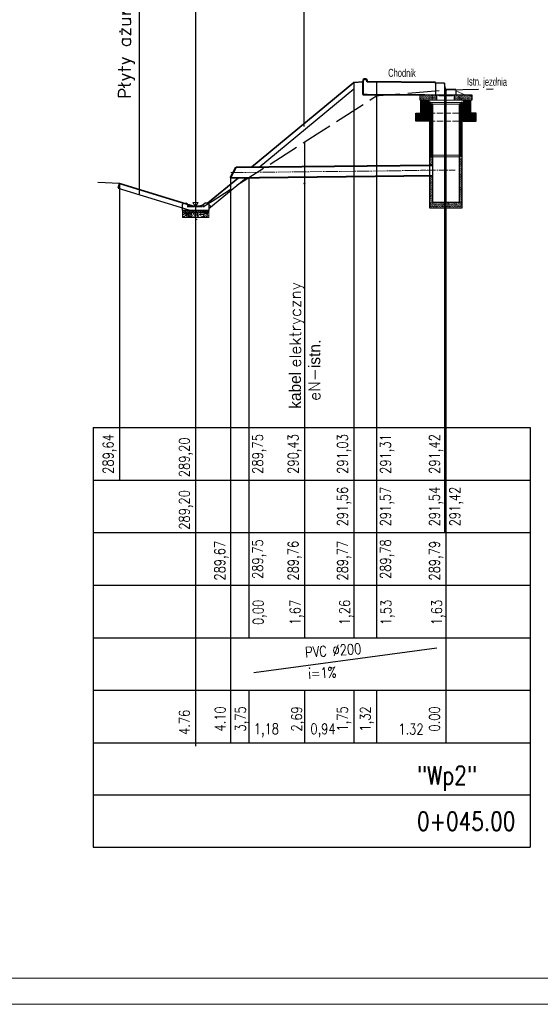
# Model space of a CAD drawing. Header units: millimetres. Extents: x 288 to 84288, y 257 to 29957.
# Tile 2 of 7: x 21830 to 31730, y 257 to 18983. Entities that reach past the tile are written whole.
import ezdxf
from ezdxf.enums import TextEntityAlignment as Align

# ---------------------------------------------------------------- set-up
doc = ezdxf.new("R2010")
doc.units = ezdxf.units.MM
for name, pattern in [('ACAD_ISO02W100', [15, 12, -3]), ('ACAD_ISO03W100', [30, 12, -18]), ('ACAD_ISO04W100', [30, 24, -3, 0, -3]), ('ACAD_ISO10W100', [18.5, 12, -3, 0.5, -3]), ('DASHEDX2', [1.5, 1, -0.5]), ('DGN Style 2', [0.2836403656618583, 0.170184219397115, -0.1134561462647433])]:
    doc.linetypes.add(name, pattern=pattern)
for name, color, linetype, lineweight in [('12_obrys', 7, 'Continuous', 0), ('3_opisy', 7, 'Continuous', 0), ('60', 7, 'Continuous', 0), ('9_warstwy', 7, 'Continuous', 0), ('_TABELKA', 7, 'Continuous', 9), ('chodnik', 7, 'Continuous', 0), ('I-kanal.deszcz.projekt.', 30, 'Continuous', 40), ('IS-kanalizacja', 32, 'Continuous', 40), ('IS-opis', 7, 'Continuous', 25), ('IS-Studzienki', 80, 'Continuous', 30), ('korytko betonowe', 7, 'Continuous', 0), ('osie', 10, 'ACAD_ISO04W100', 13), ('projektowany', 3, 'Continuous', 35), ('Teren istniejacy', 20, 'DASHEDX2', 25), ('TXT', 1, 'Continuous', 0), ('Wpust', 2, 'Continuous', 35)]:
    doc.layers.add(name, color=color, linetype=linetype, lineweight=lineweight)
for name, color, linetype in [('IS-Odnośniki', 7, 'Continuous'), ('IS-tabela', 1, 'Continuous'), ('Tabela', 1, 'Continuous'), ('TEKST', 7, 'Continuous')]:
    doc.layers.add(name, color=color, linetype=linetype)
doc.styles.add('50', font='simplex.shx', dxfattribs={"width": 0.8, "height": 180})
doc.styles.add('EWA100', font='simplex.shx', dxfattribs={"width": 0.8, "height": 250})
doc.styles.add('Style-Arial Narrow', font='ARIALN.TTF')

# ---------------------------------------------------------------- blocks, each defined once
blk = doc.blocks.new('*U5')
at = {"layer": 'korytko betonowe', "color": 7, "linetype": 'Continuous', "lineweight": 30}
for p, q in [((-0.2749666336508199, 0.04998792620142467), (-0.249966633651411, 0.07500515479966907)), ((0.2500333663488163, 0.0750051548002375), (0.2750333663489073, 0.04998792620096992))]:
    blk.add_line(p, q, dxfattribs=at)
at = {"layer": 'korytko betonowe', "color": 7, "linetype": 'Continuous', "lineweight": 30, "flags": 128}
for points in [[(0.2750333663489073, 0.04998792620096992), (0.2750333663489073, -0.07499484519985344), (-0.2749666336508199, -0.07499484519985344), (-0.2749666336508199, 0.04998792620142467)], [(-0.249966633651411, 0.07500515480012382), (-0.1999666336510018, 0.0750051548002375), (-0.1999666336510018, 0.0750051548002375)], [(0.2500333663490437, 0.0750051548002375), (0.2000333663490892, 0.0750051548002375), (0.2000333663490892, 0.0750051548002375)]]:
    blk.add_lwpolyline(points, dxfattribs=at)
at = {"layer": 'korytko betonowe', "color": 7, "linetype": 'Continuous', "lineweight": 30, "extrusion": (0, 0, -1)}
blk.add_arc((-3.336634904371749e-05, 0.3257194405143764), 0.3207142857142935, 231.419907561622, 308.5800924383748, dxfattribs=at)
blk = doc.blocks.new('*U4')
at = {"layer": 'korytko betonowe', "color": 7, "linetype": 'Continuous', "lineweight": 30}
for p, q in [((-0.2749666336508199, 0.04998792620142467), (-0.249966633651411, 0.07500515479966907)), ((0.2500333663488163, 0.0750051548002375), (0.2750333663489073, 0.04998792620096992))]:
    blk.add_line(p, q, dxfattribs=at)
at = {"layer": 'korytko betonowe', "color": 7, "linetype": 'Continuous', "lineweight": 30, "flags": 128}
for points in [[(0.2750333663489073, 0.04998792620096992), (0.2750333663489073, -0.07499484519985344), (-0.2749666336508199, -0.07499484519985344), (-0.2749666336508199, 0.04998792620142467)], [(-0.249966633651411, 0.07500515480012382), (-0.1999666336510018, 0.0750051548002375), (-0.1999666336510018, 0.0750051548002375)], [(0.2500333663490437, 0.0750051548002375), (0.2000333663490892, 0.0750051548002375), (0.2000333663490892, 0.0750051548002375)]]:
    blk.add_lwpolyline(points, dxfattribs=at)
at = {"layer": 'korytko betonowe', "color": 7, "linetype": 'Continuous', "lineweight": 30, "extrusion": (0, 0, -1)}
blk.add_arc((-3.336634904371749e-05, 0.3257194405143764), 0.3207142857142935, 231.419907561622, 308.5800924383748, dxfattribs=at)
blk = doc.blocks.new('Podstawa')
at = {"layer": 'IS-Studzienki', "linetype": 'ACAD_ISO03W100', "lineweight": 20}
h = blk.add_hatch(dxfattribs=at)
h.set_pattern_fill('ANSI31', color=256, scale=5, angle=90, style=0)
h.set_pattern_definition([(135, (7153.718840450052, 34713.49608996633), (-11.22532015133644, -11.22532015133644), [])])
h.paths.add_polyline_path([(7303.718840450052, 34963.49608996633), (7153.718840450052, 34963.49608996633), (7153.718840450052, 34713.49608996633), (7303.718840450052, 34713.49608996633)])
h.paths.add_polyline_path([(8103.718840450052, 34963.49608996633), (7953.718840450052, 34963.49608996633), (7953.718840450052, 34713.49608996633), (8103.718840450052, 34713.49608996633)])
h = blk.add_hatch(dxfattribs=at)
h.set_pattern_fill('ANSI31', color=256, scale=5, angle=90, style=0)
h.set_pattern_definition([(135, (7053.718840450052, 34563.49608996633), (-11.22532015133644, -11.22532015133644), [])])
h.paths.add_polyline_path([(8203.718840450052, 34713.49608996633), (7953.718840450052, 34713.49608996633), (7953.718840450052, 34563.49608996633), (8203.718840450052, 34563.49608996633)])
h.paths.add_polyline_path([(7303.718840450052, 34713.49608996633), (7053.718840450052, 34713.49608996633), (7053.718840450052, 34563.49608996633), (7303.718840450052, 34563.49608996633)])
for p, q in [((7228.521401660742, 34963.49608996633), (7138.718840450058, 35053.29865117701)), ((7206.070761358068, 34963.49608996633), (7138.718840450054, 35030.84801087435)), ((7250.972041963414, 34963.49608996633), (7150.97204196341, 35063.49608996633)), ((7273.422682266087, 34963.49608996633), (7173.422682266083, 35063.49608996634)), ((7295.87332256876, 34963.49608996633), (7195.873322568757, 35063.49608996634)), ((7318.323962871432, 34963.49608996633), (7218.323962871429, 35063.49608996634)), ((7340.774603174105, 34963.49608996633), (7240.774603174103, 35063.49608996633)), ((7363.225243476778, 34963.49608996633), (7263.225243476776, 35063.49608996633)), ((7383.718840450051, 34965.45313329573), (7285.675883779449, 35063.49608996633)), ((7383.71884045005, 34987.90377359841), (7308.126524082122, 35063.49608996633)), ((7408.126524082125, 34963.49608996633), (7308.126524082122, 35063.49608996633)), ((7383.718840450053, 35010.35441390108), (7330.577164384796, 35063.49608996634)), ((7430.577164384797, 34963.49608996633), (7330.577164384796, 35063.49608996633)), ((7383.718840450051, 35032.80505420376), (7353.027804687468, 35063.49608996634)), ((7451.070761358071, 34965.45313329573), (7353.027804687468, 35063.49608996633)), ((7383.718840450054, 35055.25569450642), (7375.478444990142, 35063.49608996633)), ((7451.07076135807, 34987.90377359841), (7375.478444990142, 35063.49608996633)), ((7451.070761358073, 35010.35441390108), (7397.929085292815, 35063.49608996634)), ((7451.070761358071, 35032.80505420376), (7420.379725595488, 35063.49608996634)), ((7451.070761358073, 35055.25569450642), (7442.830365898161, 35063.49608996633)), ((7906.366919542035, 34963.49608996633), (7810.693228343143, 35059.16978116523)), ((7883.916279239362, 34963.49608996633), (7810.693228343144, 35036.71914086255)), ((7928.817559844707, 34963.49608996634), (7828.817559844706, 35063.49608996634)), ((7951.26820014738, 34963.49608996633), (7851.268200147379, 35063.49608996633)), ((7969.392531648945, 34963.49608996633), (7873.718840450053, 35059.16978116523)), ((7946.941891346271, 34963.49608996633), (7873.718840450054, 35036.71914086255)), ((7991.843171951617, 34963.49608996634), (7891.843171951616, 35063.49608996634)), ((8014.29381225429, 34963.49608996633), (7914.293812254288, 35063.49608996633)), ((8036.744452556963, 34963.49608996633), (7936.744452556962, 35063.49608996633)), ((8059.195092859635, 34963.49608996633), (7959.195092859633, 35063.49608996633)), ((8081.645733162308, 34963.49608996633), (7981.645733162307, 35063.49608996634)), ((8104.096373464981, 34963.49608996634), (8004.09637346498, 35063.49608996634)), ((8118.718840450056, 34971.32426328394), (8026.547013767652, 35063.49608996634)), ((8118.718840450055, 34993.77490358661), (8048.997654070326, 35063.49608996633)), ((8118.718840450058, 35016.22554388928), (8071.448294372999, 35063.49608996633)), ((8118.718840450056, 35038.67618419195), (8093.898934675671, 35063.49608996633)), ((8118.718840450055, 35061.12682449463), (8116.349574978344, 35063.49608996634)), ((7183.620121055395, 34963.49608996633), (7138.718840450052, 35008.39737057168)), ((7161.169480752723, 34963.49608996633), (7138.718840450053, 34985.94673026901)), ((7861.465638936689, 34963.49608996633), (7810.693228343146, 35014.26850055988)), ((7839.014998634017, 34963.49608996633), (7810.693228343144, 34991.81786025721)), ((7816.564358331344, 34963.49608996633), (7810.693228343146, 34969.36721995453)), ((7924.491251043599, 34963.49608996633), (7873.718840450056, 35014.26850055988)), ((7902.040610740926, 34963.49608996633), (7873.718840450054, 34991.81786025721)), ((7879.589970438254, 34963.49608996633), (7873.718840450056, 34969.36721995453))]:
    blk.add_line(p, q, dxfattribs=at)
at = {"layer": 'IS-Studzienki', "linetype": 'ACAD_ISO02W100', "lineweight": 20, "ltscale": 10}
for p, q in [((7448.718840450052, 35063.49608996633), (7788.718840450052, 35063.49608996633)), ((7303.718840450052, 34713.49608996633), (7953.718840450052, 34713.49608996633)), ((7303.718840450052, 34563.49608996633), (7953.718840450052, 34563.49608996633))]:
    blk.add_line(p, q, dxfattribs=at)
at = {"layer": 'IS-Studzienki', "linetype": 'Continuous', "lineweight": 20}
blk.add_line((7383.718840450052, 34963.49608996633), (7873.718840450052, 34963.49608996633), dxfattribs=at)
at = {"layer": 'IS-Studzienki', "linetype": 'Continuous'}
for points in [[(7138.718840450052, 35063.49608996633), (7448.718840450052, 35063.49608996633), (7448.718840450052, 34963.49608996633), (7138.718840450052, 34963.49608996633)], [(7788.718840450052, 35063.49608996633), (8118.718840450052, 35063.49608996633), (8118.718840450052, 34963.49608996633), (7788.718840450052, 34963.49608996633)], [(7303.718840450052, 34713.49608996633), (7153.718840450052, 34713.49608996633), (7153.718840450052, 34963.49608996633), (7303.718840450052, 34963.49608996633)], [(8103.718840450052, 34963.49608996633), (7953.718840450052, 34963.49608996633), (7953.718840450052, 34713.49608996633), (8103.718840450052, 34713.49608996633)], [(7303.718840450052, 34563.49608996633), (7053.718840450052, 34563.49608996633), (7053.718840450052, 34713.49608996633), (7303.718840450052, 34713.49608996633)], [(8203.718840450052, 34713.49608996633), (7953.718840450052, 34713.49608996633), (7953.718840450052, 34563.49608996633), (8203.718840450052, 34563.49608996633)]]:
    blk.add_lwpolyline(points, close=True, dxfattribs=at)

msp = doc.modelspace()

# ---------------------------------------------------------------- hatches: boundary and pattern name
at = {"layer": '9_warstwy', "linetype": 'Continuous', "lineweight": 0}
h = msp.add_hatch(dxfattribs=at)
h.set_pattern_fill('DOTS', scale=909.0899999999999, style=0, pattern_type=2)
h.set_pattern_definition([(0, (3877.135245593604, 15962.41994922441), (3.6079509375, 7.215901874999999), [0, -7.216356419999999])])
h.paths.add_polyline_path([(25290.64159131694, 15355.49302985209), (24925.91101303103, 15355.49302985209), (24925.91101303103, 15310.03852985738), (24944.14419803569, 15310.03852985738), (25095.35271294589, 15310.03852985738), (25285.40399398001, 15310.03852985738)])
h = msp.add_hatch(dxfattribs=at)
h.set_pattern_fill('AR-CONC', scale=909.0899999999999, style=0, pattern_type=2)
h.set_pattern_definition([(49.99999999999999, (3980.233324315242, 15880.56366744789), (82.81113036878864, -7.245031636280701), [8.659082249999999, -95.24990474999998]), (355, (3980.233324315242, 15880.56366744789), (-16.01945033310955, 86.84384173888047), [6.9272658, -76.19992380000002]), (100.4509999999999, (3987.134226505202, 15879.96003168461), (66.79197941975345, 79.59841486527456), [7.359083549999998, -80.94991904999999]), (46.18420000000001, (3980.233324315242, 15903.65455344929), (123.2176226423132, -19.11012995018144), [12.98907792, -142.87531167]), (96.63559999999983, (3990.501495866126, 15902.06273685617), (107.9104037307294, 112.4664482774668), [11.03907986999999, -121.4253331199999]), (351.1840000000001, (3980.233324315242, 15903.65455344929), (107.9111462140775, 112.4662993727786), [10.3908987, -114.2998857]), (21, (3991.778767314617, 15897.88183195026), (68.91578555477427, -46.4842801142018), [8.659082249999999, -95.24990474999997]), (326.0000000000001, (3991.778767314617, 15897.88183195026), (28.09180297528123, 83.7217190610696), [6.927265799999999, -76.19992380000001]), (71.4514, (3997.521488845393, 15894.0081994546), (97.00739879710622, 37.23762536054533), [7.359083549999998, -80.94991904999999]), (37.50000000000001, (3976.751509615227, 15881.00366700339), (1.403909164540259, 38.43407014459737), [0, -75.272652, 0, -77.3544681, 0, -76.49083259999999]), (7.499999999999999, (3976.751509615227, 15881.00366700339), (30.37254349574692, 45.53657938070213), [0, -44.0999559, 0, -73.545381, 0, -29.1545163]), (327.5, (3958.56970961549, 15881.00366700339), (61.63202708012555, -2.603971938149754), [0, -28.8636075, 0, -90.05445540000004, 0, -119.4998805]), (317.5, (3940.387909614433, 15881.00366700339), (67.33137875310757, 11.55748436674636), [0, -37.5181443, 0, -59.80903110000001, 0, -84.8544606])])
h.paths.add_polyline_path([(25015.85185615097, 15262.93230197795), (24944.14419803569, 15310.03852985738), (24925.91101303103, 15310.03852985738), (24925.91101303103, 15219.12952985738), (25425.91051303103, 15219.12952985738), (25425.91051303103, 15310.03852985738), (25285.40399398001, 15310.03852985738), (25095.35271294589, 15310.03852985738)])
h = msp.add_hatch(dxfattribs=at)
h.set_pattern_fill('AR-CONC', scale=909.0899999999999, style=0, pattern_type=2)
h.set_pattern_definition([(49.99999999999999, (3777.260800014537, 15904.36273455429), (82.81113036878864, -7.245031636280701), [8.659082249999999, -95.24990474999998]), (355, (3777.260800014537, 15904.36273455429), (-16.01945033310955, 86.84384173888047), [6.9272658, -76.19992380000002]), (100.4509999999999, (3784.161702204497, 15903.75909879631), (66.79197941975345, 79.59841486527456), [7.359083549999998, -80.94991904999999]), (46.18420000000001, (3777.260800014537, 15927.45362055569), (123.2176226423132, -19.11012995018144), [12.98907792, -142.87531167]), (96.63559999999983, (3787.528971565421, 15925.86089487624), (107.9104037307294, 112.4664482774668), [11.03907986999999, -121.4253331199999]), (351.1840000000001, (3777.260800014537, 15927.45362055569), (107.9111462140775, 112.4662993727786), [10.3908987, -114.2998857]), (21, (3788.806243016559, 15921.68089905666), (68.91578555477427, -46.4842801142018), [8.659082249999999, -95.24990474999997]), (326.0000000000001, (3788.806243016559, 15921.68089905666), (28.09180297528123, 83.7217190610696), [6.927265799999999, -76.19992380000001]), (71.4514, (3794.548964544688, 15917.80726656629), (97.00739879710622, 37.23762536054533), [7.359083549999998, -80.94991904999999]), (37.50000000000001, (3776.751709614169, 15904.64000700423), (1.403909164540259, 38.43407014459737), [0, -75.272652, 0, -77.3544681, 0, -76.49083259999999]), (7.499999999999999, (3776.751709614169, 15904.64000700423), (30.37254349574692, 45.53657938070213), [0, -44.0999559, 0, -73.545381, 0, -29.1545163]), (327.5, (3749.479009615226, 15904.64000700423), (61.63202708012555, -2.603971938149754), [0, -28.8636075, 0, -90.05445540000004, 0, -119.4998805]), (317.5, (3740.38810961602, 15904.64000700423), (67.33137875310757, 11.55748436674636), [0, -37.5181443, 0, -59.80903110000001, 0, -84.8544606])])
h.paths.add_polyline_path([(24944.14419803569, 15310.03852985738), (25015.85185615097, 15262.93230197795), (25095.35271294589, 15310.03852985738)])
h = msp.add_hatch(dxfattribs=at)
h.set_pattern_fill('DOTS', scale=0.90909, style=0, pattern_type=2)
h.set_pattern_definition([(0, (25173.10166469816, 15180.46929198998), (0.0036079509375, 0.007215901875), [0, -0.007216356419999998])])
h.paths.add_polyline_path([(25194.51517104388, 15179.8623650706), (25194.15044046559, 15179.8623650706), (25194.15044046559, 15179.81691057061), (25194.1686736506, 15179.81691057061), (25194.31988216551, 15179.81691057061), (25194.50993344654, 15179.81691057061)])
h = msp.add_hatch(dxfattribs=at)
h.set_pattern_fill('AR-CONC', scale=0.90909, style=0, pattern_type=2)
h.set_pattern_definition([(49.99999999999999, (25173.20476277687, 15180.3874357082), (0.08281113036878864, -0.007245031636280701), [0.00865908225, -0.09524990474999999]), (355, (25173.20476277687, 15180.3874357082), (-0.01601945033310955, 0.08684384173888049), [0.0069272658, -0.0761999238]), (100.4509999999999, (25173.21166367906, 15180.38683207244), (0.06679197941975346, 0.07959841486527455), [0.007359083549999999, -0.08094991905]), (46.18420000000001, (25173.20476277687, 15180.4105265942), (0.1232176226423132, -0.01911012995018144), [0.01298907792, -0.14287531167]), (96.63559999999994, (25173.21503094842, 15180.40893477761), (0.1079104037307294, 0.1124664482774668), [0.01103907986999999, -0.1214253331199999]), (351.1840000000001, (25173.20476277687, 15180.4105265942), (0.1079111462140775, 0.1124662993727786), [0.0103908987, -0.1142998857]), (21, (25173.21630821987, 15180.4047538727), (0.06891578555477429, -0.0464842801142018), [0.008659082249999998, -0.09524990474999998]), (326.0000000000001, (25173.21630821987, 15180.4047538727), (0.02809180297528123, 0.0837217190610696), [0.006927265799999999, -0.07619992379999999]), (71.4514, (25173.22205094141, 15180.40088024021), (0.09700739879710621, 0.03723762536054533), [0.007359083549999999, -0.08094991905]), (37.50000000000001, (25173.20128096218, 15180.38787570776), (0.001403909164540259, 0.03843407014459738), [0, -0.075272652, 0, -0.07735446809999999, 0, -0.07649083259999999]), (7.499999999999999, (25173.20128096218, 15180.38787570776), (0.03037254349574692, 0.04553657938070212), [0, -0.0440999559, 0, -0.07354538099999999, 0, -0.0291545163]), (327.5, (25173.18309916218, 15180.38787570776), (0.06163202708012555, -0.002603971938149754), [0, -0.0288636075, 0, -0.09005445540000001, 0, -0.1194998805]), (317.5, (25173.16491736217, 15180.38787570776), (0.06733137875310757, 0.01155748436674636), [0, -0.0375181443, 0, -0.0598090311, 0, -0.08485446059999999])])
h.paths.add_polyline_path([(25194.24038130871, 15179.76980434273), (25194.1686736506, 15179.81691057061), (25194.15044046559, 15179.81691057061), (25194.15044046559, 15179.72600157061), (25194.65043996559, 15179.72600157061), (25194.65043996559, 15179.81691057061), (25194.50993344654, 15179.81691057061), (25194.31988216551, 15179.81691057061)])
h = msp.add_hatch(dxfattribs=at)
h.set_pattern_fill('AR-CONC', scale=0.90909, style=0, pattern_type=2)
h.set_pattern_definition([(49.99999999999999, (25173.00179025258, 15180.41123477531), (0.08281113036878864, -0.007245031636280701), [0.00865908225, -0.09524990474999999]), (355, (25173.00179025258, 15180.41123477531), (-0.01601945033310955, 0.08684384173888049), [0.0069272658, -0.0761999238]), (100.4509999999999, (25173.00869115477, 15180.41063113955), (0.06679197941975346, 0.07959841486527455), [0.007359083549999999, -0.08094991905]), (46.18420000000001, (25173.00179025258, 15180.43432566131), (0.1232176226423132, -0.01911012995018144), [0.01298907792, -0.14287531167]), (96.63559999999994, (25173.01205842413, 15180.43273293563), (0.1079104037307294, 0.1124664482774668), [0.01103907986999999, -0.1214253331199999]), (351.1840000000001, (25173.00179025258, 15180.43432566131), (0.1079111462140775, 0.1124662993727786), [0.0103908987, -0.1142998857]), (21, (25173.01333569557, 15180.42855293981), (0.06891578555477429, -0.0464842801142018), [0.008659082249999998, -0.09524990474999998]), (326.0000000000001, (25173.01333569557, 15180.42855293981), (0.02809180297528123, 0.0837217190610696), [0.006927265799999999, -0.07619992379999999]), (71.4514, (25173.01907841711, 15180.42467930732), (0.09700739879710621, 0.03723762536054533), [0.007359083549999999, -0.08094991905]), (37.50000000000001, (25173.00128116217, 15180.41151204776), (0.001403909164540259, 0.03843407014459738), [0, -0.075272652, 0, -0.07735446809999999, 0, -0.07649083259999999]), (7.499999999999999, (25173.00128116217, 15180.41151204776), (0.03037254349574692, 0.04553657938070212), [0, -0.0440999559, 0, -0.07354538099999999, 0, -0.0291545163]), (327.5, (25172.97400846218, 15180.41151204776), (0.06163202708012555, -0.002603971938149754), [0, -0.0288636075, 0, -0.09005445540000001, 0, -0.1194998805]), (317.5, (25172.96491756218, 15180.41151204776), (0.06733137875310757, 0.01155748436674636), [0, -0.0375181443, 0, -0.0598090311, 0, -0.08485446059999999])])
h.paths.add_polyline_path([(25194.1686736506, 15179.81691057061), (25194.24038130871, 15179.76980434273), (25194.31988216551, 15179.81691057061)])
h = msp.add_hatch(dxfattribs=at)
h.set_pattern_fill('DOTS', scale=0.90909, style=0, pattern_type=2)
h.set_pattern_definition([(0, (25173.34309082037, 15180.45540927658), (0.0036079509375, 0.007215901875), [0, -0.007216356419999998])])
h.paths.add_polyline_path([(25194.50993344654, 15179.81691057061), (25194.65043996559, 15179.81691057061), (25194.65043996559, 15179.8623650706), (25194.51517104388, 15179.8623650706)])
h = msp.add_hatch(dxfattribs=at)
h.set_pattern_fill('DOTS', scale=909.0899999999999, style=0, pattern_type=2)
h.set_pattern_definition([(0, (4118.56136780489, 15948.53723583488), (3.6079509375, 7.215901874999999), [0, -7.216356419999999])])
h.paths.add_polyline_path([(25285.40399398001, 15310.03852985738), (25425.91051303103, 15310.03852985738), (25425.91051303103, 15355.49302985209), (25290.64159131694, 15355.49302985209)])
at = {"layer": 'IS-Studzienki', "linetype": 'ACAD_ISO03W100', "lineweight": 18}
h = msp.add_hatch(dxfattribs=at)
h.set_pattern_fill('ANSI31', color=256, scale=5, angle=90, style=0)
h.set_pattern_definition([(135, (27441.74444197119, 16491.58371854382), (-11.22532015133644, -11.22532015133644), [])])
h.paths.add_polyline_path([(29685.62769217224, 16625.42065322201), (29665.62769217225, 16625.42065322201), (29655.62769217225, 16655.42065322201), (29625.62769217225, 16655.42065322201), (29625.62769217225, 16405.42065322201), (29655.62769217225, 16405.42065322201), (29665.62769217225, 16375.42065322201), (29685.62769217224, 16375.42065322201)])
h.paths.add_polyline_path([(30245.62769217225, 16655.42065322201), (30215.62769217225, 16655.42065322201), (30205.62769217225, 16625.42065322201), (30185.62769217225, 16625.42065322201), (30185.62769217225, 16442.39933570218, -0.22871927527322), (30245.62769217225, 16432.74555101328)])
h.paths.add_polyline_path([(30245.62769217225, 16432.74555101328, 0.2287192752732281), (30185.62769217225, 16442.39933570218), (30185.62769217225, 16375.42065322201), (30205.62769217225, 16375.42065322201), (30215.62769217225, 16405.42065322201), (30245.62769217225, 16405.42065322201)])
h.paths.add_polyline_path([(29685.62769217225, 17373.42065322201), (29655.62769217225, 17373.42065322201), (29645.62769217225, 17405.42065322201), (29632.62769217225, 17405.42065322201), (29625.62769217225, 17398.42065322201), (29625.62769217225, 16655.42065322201), (29655.62769217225, 16655.42065322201), (29665.62769217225, 16625.42065322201), (29685.62769217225, 16625.42065322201)])
h.paths.add_polyline_path([(30245.62769217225, 17338.44197074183, -0.228719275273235), (30185.62769217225, 17348.09575543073), (30185.62769217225, 16692.39933570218, -0.2287192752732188), (30245.62769217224, 16682.74555101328)])
h.paths.add_polyline_path([(30245.62769217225, 17398.42065322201), (30238.62769217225, 17405.42065322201), (30225.62769217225, 17405.42065322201), (30215.62769217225, 17373.42065322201), (30185.62769217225, 17373.42065322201), (30185.62769217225, 17348.09575543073, 0.228719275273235), (30245.62769217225, 17338.44197074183)])
h.paths.add_polyline_path([(30245.62769217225, 16682.74555101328, 0.2287192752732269), (30185.62769217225, 16692.39933570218), (30185.62769217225, 16625.42065322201), (30205.62769217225, 16625.42065322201), (30215.62769217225, 16655.42065322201), (30245.62769217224, 16655.42065322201)])

# ---------------------------------------------------------------- linework, layer by layer
at = {"layer": '12_obrys', "color": 251, "linetype": 'DGN Style 2', "lineweight": 40}
for p, q in [((25155.15837988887, 15428.22022985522), (25012.27456303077, 15428.22022985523)), ((25339.5469630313, 15428.22022985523), (25012.27456303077, 15428.22022985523)), ((25194.56407641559, 15179.93509227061), (25194.23680401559, 15179.93509227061)), ((25194.56407641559, 15179.93509227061), (25194.23680401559, 15179.93509227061))]:
    msp.add_line(p, q, dxfattribs=at)
at = {"layer": '3_opisy', "color": 7, "linetype": 'Continuous', "lineweight": 0, "flags": 128}
for points in [[(25175.91076303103, 15428.22022985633), (25125.00172303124, 15504.58378985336), (25225.00162303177, 15504.58378985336), (25175.91076303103, 15428.22022985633)], [(25194.40044021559, 15179.93509227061), (25194.34953117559, 15180.01145583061), (25194.44953107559, 15180.01145583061), (25194.40044021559, 15179.93509227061)]]:
    msp.add_lwpolyline(points, dxfattribs=at)
at = {"layer": '9_warstwy', "color": 7, "linetype": 'Continuous', "lineweight": 13}
for p, q in [((25403.18326303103, 15491.85652985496), (25468.49769345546, 15426.54209943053)), ((25194.62771271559, 15179.99872857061), (25194.69302714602, 15179.93341414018))]:
    msp.add_line(p, q, dxfattribs=at)
at = {"layer": '9_warstwy', "color": 7, "linetype": 'Continuous', "lineweight": 0, "flags": 128}
for points in [[(25290.64159131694, 15355.49302985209), (24925.91101303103, 15355.49302985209), (24925.91101303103, 15310.03852985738), (24944.14419803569, 15310.03852985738), (25095.35271294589, 15310.03852985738), (25285.40399398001, 15310.03852985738), (25290.64159131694, 15355.49302985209)], [(25015.85185615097, 15262.93230197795), (24944.14419803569, 15310.03852985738), (24925.91101303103, 15310.03852985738), (24925.91101303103, 15219.12952985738), (25425.91051303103, 15219.12952985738), (25425.91051303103, 15310.03852985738), (25285.40399398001, 15310.03852985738), (25095.35271294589, 15310.03852985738), (25015.85185615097, 15262.93230197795)], [(24944.14419803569, 15310.03852985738), (25015.85185615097, 15262.93230197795), (25095.35271294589, 15310.03852985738), (24944.14419803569, 15310.03852985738)], [(25194.51517104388, 15179.8623650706), (25194.15044046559, 15179.8623650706), (25194.15044046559, 15179.81691057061), (25194.1686736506, 15179.81691057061), (25194.31988216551, 15179.81691057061), (25194.50993344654, 15179.81691057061), (25194.51517104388, 15179.8623650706)], [(25194.24038130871, 15179.76980434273), (25194.1686736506, 15179.81691057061), (25194.15044046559, 15179.81691057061), (25194.15044046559, 15179.72600157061), (25194.65043996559, 15179.72600157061), (25194.65043996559, 15179.81691057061), (25194.50993344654, 15179.81691057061), (25194.31988216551, 15179.81691057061), (25194.24038130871, 15179.76980434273)], [(25194.1686736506, 15179.81691057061), (25194.24038130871, 15179.76980434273), (25194.31988216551, 15179.81691057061), (25194.1686736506, 15179.81691057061)], [(25194.50993344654, 15179.81691057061), (25194.65043996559, 15179.81691057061), (25194.65043996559, 15179.8623650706), (25194.51517104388, 15179.8623650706), (25194.50993344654, 15179.81691057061)], [(25285.40399398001, 15310.03852985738), (25425.91051303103, 15310.03852985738), (25425.91051303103, 15355.49302985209), (25290.64159131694, 15355.49302985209), (25285.40399398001, 15310.03852985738)]]:
    msp.add_lwpolyline(points, close=True, dxfattribs=at)
at = {"layer": '_TABELKA', "linetype": 'Continuous'}
for p, q in [((83787.56250311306, 756.7743232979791), (787.5625031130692, 756.7743232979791)), ((84287.56250311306, 256.7743232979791), (287.5625031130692, 256.7743232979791))]:
    msp.add_line(p, q, dxfattribs=at)
at = {"layer": 'chodnik', "color": 6, "linetype": 'Continuous', "lineweight": 40}
for p, q in [((28365.11582914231, 17853.20510982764), (28355.6282433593, 17798.42068826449)), ((28355.6282433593, 17798.42068826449), (28355.6282433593, 17562.81868635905)), ((28425.11582699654, 17853.20510982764), (28365.11582914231, 17853.20510982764)), ((28425.11527463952, 17853.20465278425), (28435.62769219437, 17798.42022967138)), ((28435.62824312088, 17798.42068826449), (28425.11582699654, 17853.20510982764)), ((29735.62824312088, 17785.42068719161), (28435.62824312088, 17798.42068826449)), ((29735.62824312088, 17775.4206870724), (29735.62824312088, 17785.42068719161)), ((29935.62824312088, 17655.42068683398), (29935.62824312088, 17655.42068683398)), ((28355.6282433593, 17562.81868635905), (28435.62824312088, 17562.81868635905)), ((28435.62824312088, 17562.81868635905), (29535.62824312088, 17552.8186869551))]:
    msp.add_line(p, q, dxfattribs=at)
at = {"layer": 'I-kanal.deszcz.projekt.'}
for p, q in [((25947.34784577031, 16175.36292388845), (29685.62769217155, 16218.42065322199)), ((25839.6354204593, 15974.12228577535), (29685.62769217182, 16018.42065322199))]:
    msp.add_line(p, q, dxfattribs=at)
at = {"layer": 'IS-kanalizacja'}
msp.add_line((25839.6354204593, 15974.12228577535), (25947.34784577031, 16175.36292388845), dxfattribs=at)
at = {"layer": 'IS-Studzienki', "lineweight": 9}
for p, q in [((29645.62769217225, 17405.42065322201), (30225.62769217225, 17405.42065322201)), ((29685.62769217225, 17373.42065322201), (30185.62769217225, 17373.42065322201)), ((29655.62769217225, 16405.42065322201), (30155.62769217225, 16405.42065322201)), ((29685.62769217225, 16375.42065322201), (30185.62769217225, 16375.42065322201))]:
    msp.add_line(p, q, dxfattribs=at)
at = {"layer": 'IS-Studzienki', "linetype": 'ACAD_ISO03W100', "lineweight": 18}
for p, q in [((29685.62769217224, 16333.24882653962), (29625.62769217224, 16393.24882653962)), ((29685.62769217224, 16310.79818623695), (29625.62769217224, 16370.79818623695)), ((29685.62769217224, 16288.34754593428), (29625.62769217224, 16348.34754593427)), ((29685.62769217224, 16265.8969056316), (29625.62769217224, 16325.8969056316)), ((29685.62769217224, 16243.44626532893), (29625.62769217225, 16303.44626532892)), ((29650.04641325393, 16391.2807457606), (29635.90650579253, 16405.42065322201)), ((29685.62769217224, 16355.69946684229), (29667.90650579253, 16373.420653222)), ((30189.90288872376, 16375.53878031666), (30185.62769217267, 16379.81397686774)), ((30222.08221693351, 16335.6096690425), (30185.62769217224, 16372.06419380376)), ((30245.62769217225, 16267.16291319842), (30185.62769217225, 16327.16291319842)), ((30245.62769217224, 16244.71227289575), (30185.62769217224, 16304.71227289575)), ((30245.62769217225, 16289.61355350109), (30189.90288872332, 16345.33835695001)), ((30242.54483510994, 16367.79811453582), (30206.72187305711, 16403.62107658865)), ((30245.62769217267, 16387.16589777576), (30218.85264959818, 16413.94094035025)), ((30245.62769217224, 16312.06419380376), (30222.08221693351, 16335.6096690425)), ((30245.62769217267, 16409.61653807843), (30224.19804014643, 16431.04619010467)), ((30245.62769217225, 16334.51483410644), (30242.5448351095, 16337.59769116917)), ((29675.20266397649, 16231.420653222), (29625.62769217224, 16280.99562502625)), ((29652.75202367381, 16231.420653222), (29625.62769217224, 16258.54498472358)), ((29630.30138337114, 16231.420653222), (29625.62769217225, 16236.09434442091)), ((30245.62769217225, 16222.26163259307), (30185.62769217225, 16282.26163259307)), ((30245.62769217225, 16199.8109922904), (30185.62769217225, 16259.8109922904)), ((30245.62769217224, 16177.36035198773), (30185.62769217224, 16237.36035198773)), ((30245.62769217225, 16154.90971168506), (30185.62769217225, 16214.90971168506)), ((30245.62769217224, 16132.45907138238), (30185.62769217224, 16192.45907138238)), ((30245.62769217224, 16110.00843107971), (30185.62769217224, 16170.00843107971)), ((30245.62769217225, 16087.55779077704), (30185.62769217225, 16147.55779077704)), ((30245.62769217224, 16065.10715047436), (30185.62769217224, 16125.10715047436)), ((29685.62769217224, 15929.13730109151), (29625.62769217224, 15989.1373010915)), ((29685.62769217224, 15906.68666078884), (29625.62769217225, 15966.68666078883)), ((29685.62769217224, 15884.23602048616), (29625.62769217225, 15944.23602048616)), ((29685.62769217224, 15861.78538018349), (29625.62769217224, 15921.78538018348)), ((29685.62769217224, 15951.58794139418), (29631.79498034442, 16005.42065322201)), ((29685.62769217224, 15974.03858169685), (29654.24562064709, 16005.42065322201)), ((29685.62769217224, 15996.48922199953), (29676.69626094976, 16005.42065322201)), ((30245.62769217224, 16042.65651017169), (30185.62769217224, 16102.65651017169)), ((30245.62769217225, 16020.20586986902), (30185.62769217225, 16080.20586986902)), ((30245.62769217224, 15997.75522956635), (30185.62769217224, 16057.75522956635)), ((30245.62769217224, 15975.30458926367), (30185.62769217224, 16035.30458926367)), ((30245.62769217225, 15952.853948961), (30185.62769217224, 16012.853948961)), ((30245.62769217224, 15930.40330865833), (30185.62769217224, 15990.40330865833)), ((30245.62769217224, 15907.95266835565), (30185.62769217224, 15967.95266835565)), ((30245.62769217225, 15885.50202805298), (30185.62769217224, 15945.50202805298)), ((30245.62769217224, 15863.05138775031), (30185.62769217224, 15923.05138775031)), ((29685.62769217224, 15839.33473988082), (29625.62769217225, 15899.33473988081)), ((29685.62769217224, 15816.88409957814), (29625.62769217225, 15876.88409957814)), ((29685.62769217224, 15794.43345927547), (29625.62769217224, 15854.43345927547)), ((29685.62769217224, 15771.9828189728), (29625.62769217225, 15831.98281897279)), ((29685.62769217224, 15749.53217867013), (29625.62769217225, 15809.53217867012)), ((29685.62769217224, 15727.08153836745), (29625.62769217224, 15787.08153836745)), ((29685.62769217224, 15704.63089806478), (29625.62769217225, 15764.63089806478)), ((29685.62769217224, 15682.18025776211), (29625.62769217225, 15742.1802577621)), ((30245.62769217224, 15840.60074744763), (30185.62769217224, 15900.60074744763)), ((30245.62769217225, 15818.15010714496), (30185.62769217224, 15878.15010714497)), ((30245.62769217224, 15795.69946684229), (30185.62769217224, 15855.69946684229)), ((30245.62769217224, 15773.24882653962), (30185.62769217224, 15833.24882653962)), ((30245.62769217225, 15750.79818623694), (30185.62769217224, 15810.79818623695)), ((30245.62769217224, 15728.34754593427), (30185.62769217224, 15788.34754593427)), ((30245.62769217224, 15705.8969056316), (30185.62769217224, 15765.8969056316)), ((30245.62769217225, 15683.44626532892), (30185.62769217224, 15743.44626532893)), ((29685.62769217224, 15659.72961745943), (29625.62769217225, 15719.72961745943)), ((29685.62769217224, 15637.27897715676), (29625.62769217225, 15697.27897715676)), ((29685.62769217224, 15614.82833685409), (29625.62769217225, 15674.82833685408)), ((29685.62769217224, 15592.37769655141), (29625.62769217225, 15652.37769655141)), ((29685.62769217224, 15569.92705624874), (29625.62769217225, 15629.92705624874)), ((29685.62769217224, 15547.47641594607), (29625.62769217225, 15607.47641594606)), ((29685.62769217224, 15525.02577564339), (29625.62769217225, 15585.02577564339)), ((29782.78217429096, 15405.42065322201), (29625.62769217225, 15562.57513534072)), ((30245.62769217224, 15660.99562502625), (30185.62769217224, 15720.99562502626)), ((30245.62769217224, 15638.54498472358), (30185.62769217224, 15698.54498472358)), ((30245.62769217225, 15616.09434442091), (30185.62769217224, 15676.09434442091)), ((30245.62769217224, 15593.64370411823), (30185.62769217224, 15653.64370411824)), ((30245.62769217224, 15571.19306381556), (30185.62769217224, 15631.19306381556)), ((30245.62769217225, 15548.74242351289), (30185.62769217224, 15608.74242351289)), ((30245.62769217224, 15526.29178321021), (30185.62769217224, 15586.29178321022)), ((30245.62769217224, 15503.84114290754), (30185.62769217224, 15563.84114290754)), ((29760.33153398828, 15405.42065322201), (29625.62769217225, 15540.12449503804)), ((29737.88089368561, 15405.42065322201), (29625.62769217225, 15517.67385473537)), ((29715.43025338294, 15405.42065322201), (29625.62769217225, 15495.2232144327)), ((29692.97961308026, 15405.42065322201), (29625.62769217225, 15472.77257413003)), ((29670.52897277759, 15405.42065322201), (29625.62769217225, 15450.32193382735)), ((29648.07833247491, 15405.42065322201), (29625.62769217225, 15427.87129352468)), ((29805.23281459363, 15405.42065322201), (29705.23281459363, 15505.420653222)), ((29827.6834548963, 15405.42065322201), (29727.6834548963, 15505.420653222)), ((29850.13409519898, 15405.42065322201), (29750.13409519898, 15505.420653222)), ((29872.58473550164, 15405.42065322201), (29772.58473550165, 15505.420653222)), ((29895.03537580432, 15405.42065322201), (29795.03537580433, 15505.420653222)), ((29917.486016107, 15405.42065322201), (29817.486016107, 15505.420653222)), ((29939.93665640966, 15405.42065322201), (29839.93665640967, 15505.420653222)), ((29962.38729671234, 15405.42065322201), (29862.38729671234, 15505.420653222)), ((29984.83793701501, 15405.42065322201), (29884.83793701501, 15505.420653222)), ((30007.28857731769, 15405.420653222), (29907.28857731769, 15505.420653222)), ((30029.73921762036, 15405.42065322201), (29929.73921762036, 15505.420653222)), ((30052.18985792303, 15405.42065322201), (29952.18985792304, 15505.420653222)), ((30074.6404982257, 15405.420653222), (29974.64049822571, 15505.420653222)), ((30097.09113852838, 15405.42065322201), (29997.09113852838, 15505.420653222)), ((30119.54177883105, 15405.42065322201), (30019.54177883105, 15505.420653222)), ((30141.99241913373, 15405.420653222), (30041.99241913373, 15505.420653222)), ((30164.44305943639, 15405.42065322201), (30064.4430594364, 15505.420653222)), ((30186.89369973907, 15405.42065322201), (30086.89369973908, 15505.420653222)), ((30209.34434004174, 15405.420653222), (30109.34434004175, 15505.420653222)), ((30231.79498034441, 15405.42065322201), (30131.79498034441, 15505.420653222)), ((30245.62769217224, 15414.03858169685), (30154.24562064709, 15505.420653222)), ((30245.62769217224, 15436.48922199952), (30176.69626094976, 15505.420653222)), ((30245.62769217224, 15481.39050260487), (30185.62769217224, 15541.39050260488)), ((30245.62769217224, 15458.93986230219), (30185.62769217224, 15518.9398623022))]:
    msp.add_line(p, q, dxfattribs=at)
at = {"layer": 'IS-Studzienki', "linetype": 'ACAD_ISO02W100', "lineweight": 15, "ltscale": 10}
msp.add_line((29645.62769217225, 16405.42065322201), (30225.62769217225, 16405.42065322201), dxfattribs=at)
at = {"layer": 'IS-Studzienki', "linetype": 'Continuous', "lineweight": 20}
for p, q in [((30185.62769217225, 16373.42065322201), (29685.62769217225, 16373.42065322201)), ((29685.62769217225, 16231.42065322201), (29625.62769217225, 16231.42065322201)), ((29685.62769217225, 16005.42065322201), (29625.62769217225, 16005.42065322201))]:
    msp.add_line(p, q, dxfattribs=at)
at = {"layer": 'IS-Studzienki'}
for points in [[(29665.62769217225, 16375.42065322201), (29685.62769217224, 16375.42065322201), (29685.62769217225, 17373.42065322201), (29655.62769217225, 17373.42065322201), (29645.62769217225, 17405.42065322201), (29630.62769217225, 17405.42065322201), (29625.62769217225, 17400.42065322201), (29625.62769217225, 16405.42065322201), (29655.62769217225, 16405.42065322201)], [(30215.62769217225, 16405.42065322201), (30245.62769217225, 16405.42065322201), (30245.62769217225, 17400.42065322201), (30240.62769217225, 17405.42065322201), (30225.62769217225, 17405.42065322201), (30215.62769217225, 17373.42065322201), (30185.62769217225, 17373.42065322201), (30185.62769217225, 16375.42065322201), (30205.62769217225, 16375.42065322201)], [(29685.62769217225, 15505.42065322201), (29685.62769217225, 16373.42065322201), (29655.62769217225, 16373.42065322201), (29645.62769217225, 16405.42065322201), (29630.62769217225, 16405.42065322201), (29625.62769217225, 16400.42065322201), (29625.62769217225, 15405.42065322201), (30245.62769217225, 15405.42065322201), (30245.62769217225, 16400.42065322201), (30240.62769217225, 16405.42065322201), (30225.62769217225, 16405.42065322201), (30215.62769217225, 16373.42065322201), (30185.62769217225, 16373.42065322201), (30185.62769217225, 15505.42065322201)]]:
    msp.add_lwpolyline(points, close=True, dxfattribs=at)
at = {"layer": 'IS-tabela'}
for p, q in [((25175.91076303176, 24426.21751059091), (25175.91076303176, 5164.583929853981)), ((27246.67122990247, 16657.77024052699), (27246.52536831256, 7228.220229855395)), ((25839.6354204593, 15974.12228577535), (25839.43074097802, 5228.220229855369)), ((26185.07933290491, 15978.10112927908), (26184.94540290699, 7228.220229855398)), ((23227.21785828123, 11228.22022985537), (23227.21785828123, 3248.220229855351)), ((23227.21785828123, 11228.22022985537), (31535.6276921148, 11228.22022985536)), ((31535.6276921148, 11228.22022985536), (31535.6276921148, 3248.220229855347)), ((23227.21785828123, 10228.22022985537), (31535.6276921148, 10228.22022985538)), ((23227.21785828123, 9228.22022985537), (31535.6276921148, 9228.22022985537)), ((23227.21785828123, 8228.220229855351), (31535.6276921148, 8228.220229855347)), ((23227.21785828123, 7228.220229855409), (31535.6276921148, 7228.22022985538)), ((26284.83069386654, 6564.980700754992), (29763.21108754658, 7037.635547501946)), ((23227.21785828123, 6228.220229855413), (31535.6276921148, 6228.220229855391)), ((26184.93009641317, 6228.220229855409), (26184.91081320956, 5232.533341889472)), ((27246.5098997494, 6228.220229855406), (27246.49443118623, 5228.220229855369)), ((23227.21785828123, 5228.220229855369), (31535.6276921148, 5228.220229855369)), ((23227.21785828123, 4238.220229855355), (31535.6276921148, 4238.220229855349)), ((23227.21785828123, 3248.220229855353), (31535.6276921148, 3248.220229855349))]:
    msp.add_line(p, q, dxfattribs=at)
at = {"layer": 'IS-tabela', "flags": 128}
for points in [[(28617.84668060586, 17796.59850373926), (28617.84668056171, 7228.220229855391)], [(28185.62768932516, 17788.22022985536), (28185.62768927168, 7228.220229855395)], [(29905.60488688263, 17775.42026280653), (29905.60488680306, 12248.22026366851), (29905.60488680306, 9228.22022985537), (29905.60488680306, 9228.22022985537)], [(29935.62769219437, 17655.42022895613), (29935.6276921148, 12128.22022981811), (29935.6276921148, 5228.220229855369), (29935.6276921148, 5228.220229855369)], [(23727.21785828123, 15868.22022985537), (23727.21785828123, 13610.86554506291), (23727.21785828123, 10228.22022985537), (23727.21785828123, 10228.22022985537)], [(28185.62768926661, 6228.220229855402), (28185.62768926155, 5228.220229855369), (28185.62768926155, 5228.220229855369), (28185.62768926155, 5228.220229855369)], [(28617.84668055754, 6228.220229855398), (28617.84668055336, 5228.220229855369)]]:
    msp.add_lwpolyline(points, dxfattribs=at)
at = {"layer": 'korytko betonowe', "color": 7, "linetype": 'Continuous', "lineweight": 0}
for p, q in [((24925.91101303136, 15219.12952985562), (24925.91101303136, 15310.0385298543)), ((25425.9105130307, 15219.12952985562), (24925.91101303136, 15219.12952985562)), ((25194.15044046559, 15179.72600157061), (25194.15044046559, 15179.81691057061)), ((25194.65043996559, 15179.72600157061), (25194.15044046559, 15179.72600157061)), ((25194.65043996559, 15179.81691057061), (25194.65043996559, 15179.72600157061)), ((25425.9105130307, 15310.0385298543), (25425.9105130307, 15219.12952985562))]:
    msp.add_line(p, q, dxfattribs=at)
at = {"layer": 'korytko betonowe', "color": 7, "linetype": 'Continuous', "lineweight": 0, "flags": 128}
for points in [[(25425.91051303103, 15355.49302985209), (25425.91051303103, 15310.03852985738), (24925.91101303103, 15310.03852985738), (24925.91101303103, 15355.49302985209)], [(25194.65043996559, 15179.8623650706), (25194.65043996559, 15179.81691057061), (25194.15044046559, 15179.81691057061), (25194.15044046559, 15179.8623650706)]]:
    msp.add_lwpolyline(points, dxfattribs=at)
at = {"layer": 'osie', "ltscale": 10}
msp.add_line((29685.62769217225, 16118.42065322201), (25836.41983261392, 16074.08524844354), dxfattribs=at)
at = {"layer": 'osie', "linetype": 'ACAD_ISO10W100', "lineweight": 9, "ltscale": 10}
msp.add_line((30110.25806377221, 16118.42065322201), (29457.51459895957, 16118.42065322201), dxfattribs=at)
at = {"layer": 'projektowany', "linetype": 'Continuous'}
for p, q in [((26235.39021792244, 16178.6806130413), (28185.62768933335, 17788.22022986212)), ((25403.18326302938, 15491.85652985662), (25989.62547152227, 15975.84988009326)), ((23727.21785828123, 15868.22022985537), (25155.15837988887, 15428.22022985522))]:
    msp.add_line(p, q, dxfattribs=at)
at = {"layer": 'projektowany', "linetype": 'Continuous', "lineweight": 25}
for p, q in [((26381.88900231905, 16180.36799474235), (28185.62768932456, 17669.00151639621)), ((25425.91051303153, 15391.39471641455), (26136.12425591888, 15977.53726179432)), ((23700.08266938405, 15780.15787579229), (25128.02319099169, 15340.15787579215))]:
    msp.add_line(p, q, dxfattribs=at)
at = {"layer": 'projektowany', "color": 3, "linetype": 'Continuous', "lineweight": 0}
msp.add_line((29735.62769076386, 17785.42023014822), (29905.6204845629, 17775.42065322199), dxfattribs=at)
at = {"layer": 'projektowany', "linetype": 'Continuous', "flags": 128}
msp.add_lwpolyline([(28355.62767908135, 17798.42065441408), (28185.62767884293, 17788.2206530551)], dxfattribs=at)
at = {"layer": 'projektowany', "linetype": 'Continuous'}
msp.add_lwpolyline([(23700.08266938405, 15780.15787579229), (23727.21785828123, 15868.22022985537)], dxfattribs=at)
at = {"layer": 'Tabela'}
for p, q in [((27242.18002481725, 16953.63772662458), (27242.18002481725, 22250.00957262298)), ((24105.61107320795, 15644.74975866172), (24105.61107320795, 20648.46135529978))]:
    msp.add_line(p, q, dxfattribs=at)
at = {"layer": 'Teren istniejacy', "linetype": 'Continuous'}
msp.add_line((23727.21785828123, 15868.22022985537), (23318.03486286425, 15883.9434141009), dxfattribs=at)
at = {"layer": 'Teren istniejacy', "linetype": 'ACAD_ISO02W100', "ltscale": 50, "flags": 128}
msp.add_lwpolyline([(25327.21785828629, 15429.03497385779), (25490.36694547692, 15533.32140528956), (27487.44566080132, 16811.9226449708), (28532.64380619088, 17481.01486956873), (28617.84667012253, 17535.64581143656), (28659.99066314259, 17539.31255948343), (29909.01237210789, 17646.41345608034), (30835.62768778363, 17665.39251076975)], dxfattribs=at)
at = {"layer": 'TXT'}
for p, q in [((29935.62769217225, 16405.42065322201), (29935.62769217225, 15147.67512145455)), ((29935.6276921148, 12485.96576162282), (29935.6276921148, 11228.22022985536))]:
    msp.add_line(p, q, dxfattribs=at)
at = {"layer": 'TXT', "lineweight": 30}
msp.add_circle((27246.66984277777, 15868.09644980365), 10.32621502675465, dxfattribs=at)
at = {"layer": 'Wpust', "linetype": 'Continuous', "lineweight": 30}
for p, q in [((29735.62767884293, 17775.42065322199), (29735.62767884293, 17555.42065322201)), ((29905.6282433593, 17775.4206870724), (29735.62824312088, 17775.4206870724)), ((29910.62391713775, 17755.43799176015), (29905.6282433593, 17775.4206870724)), ((29935.64271441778, 17575.420653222), (29935.62824312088, 17655.42068683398)), ((29935.64271441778, 17655.420653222), (29935.64271441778, 17575.420653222)), ((30125.46271441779, 17655.42065322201), (29935.64271441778, 17655.420653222)), ((30125.46271441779, 17655.42065322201), (30125.46271441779, 17555.420653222)), ((29735.62767884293, 17555.42065322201), (29800.64271441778, 17555.42065322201)), ((29800.64271441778, 17555.42065322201), (29800.64271441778, 17535.420653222)), ((30060.64271441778, 17555.420653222), (30295.64271441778, 17555.420653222)), ((30060.64271441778, 17555.420653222), (30060.64271441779, 17535.42065322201))]:
    msp.add_line(p, q, dxfattribs=at)
at = {"layer": 'Wpust', "linetype": 'Continuous', "lineweight": 20}
for p, q in [((29910.62391713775, 17755.43799176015), (29935.64271441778, 17655.420653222)), ((30295.64271441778, 17555.420653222), (30125.46271441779, 17630.01610820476)), ((29800.64271441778, 17555.42065322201), (30060.64271441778, 17555.420653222)), ((29800.64271441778, 17535.420653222), (30060.64271441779, 17535.42065322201))]:
    msp.add_line(p, q, dxfattribs=at)

# ---------------------------------------------------------------- block references
at = {"layer": 'IS-Studzienki', "linetype": 'Continuous', "lineweight": 20}
msp.add_blockref('Podstawa', (22306.90885174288, -17508.07543674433), dxfattribs=at)
at = {"layer": 'korytko betonowe', "color": 7, "linetype": 'Continuous', "lineweight": 30}
for name, p, xscale, yscale, zscale in [('*U4', (25175.8804300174, 15423.67009367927), 909.0900000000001, 909.0900000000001, 909.0900000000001), ('*U5', (25194.40040988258, 15179.93054213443), 0.9090900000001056, 0.9090900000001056, 0.9090900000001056)]:
    msp.add_blockref(name, p, dxfattribs=dict(at, xscale=xscale, yscale=yscale, zscale=zscale))

# ---------------------------------------------------------------- texts
at = {"layer": '60', "color": 4, "lineweight": 0, "style": 'Style-Arial Narrow', "width": 0.8333333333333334}
for s, p in [('Chodnik', (29098.60565887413, 17895.45311067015)), ('Istn. jezdnia', (30715.42673260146, 17728.28511409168))]:
    msp.add_text(s, height=150, rotation=359.4270613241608, dxfattribs=at).set_placement(p, align=Align.CENTER)
at = {"layer": 'IS-Odnośniki', "insert": (23696.27153033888, 17476.8303633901), "char_height": 250, "width": 8216.981787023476, "attachment_point": 1, "rotation": 90}
msp.add_mtext('{\\Fromans.shx|c238;Płyty ażurowe}', dxfattribs=at)
at = {"layer": 'IS-opis', "width": 0.8}
for s, rotation, style, p in [('289,64', 90, 'EWA100', (23611.25371120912, 10345.9768717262)), ('289,20', 90, 'EWA100', (25059.94661595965, 10282.34057172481)), ('289,75', 90, 'EWA100', (26456.91813611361, 10345.9768717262)), ('290,43', 90, 'EWA100', (27130.60762692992, 10345.9768717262)), ('291,03', 90, 'EWA100', (28069.66354222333, 10345.9768717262)), ('291,31', 90, 'EWA100', (28887.72915936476, 10345.9768717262)), ('291,42', 90, 'EWA100', (29819.6635450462, 10345.9768717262)), ('289,20', 90, 'EWA100', (25059.94661595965, 9282.340571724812)), ('291,56', 90, 'EWA100', (28069.66354221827, 9345.976871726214)), ('291,57', 90, 'EWA100', (28887.72915936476, 9345.976871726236)), ('291,54', 90, 'EWA100', (29819.66354504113, 9345.97687172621)), ('291,42', 90, 'EWA100', (30205.51017090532, 9345.97687172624)), ('289,75', 90, 'EWA100', (26454.13364022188, 8345.976871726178)), ('289,78', 90, 'EWA100', (28887.72915936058, 8345.976871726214)), ('289,67', 90, 'EWA100', (25736.82576989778, 8316.519153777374)), ('289,76', 90, 'EWA100', (27130.5921583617, 8316.519153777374)), ('289,77', 90, 'EWA100', (28069.66354220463, 8316.519153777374)), ('289,79', 90, 'EWA100', (29819.66354504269, 8316.519153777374)), ('i=1%%%', 2.94081469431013, '50', (27321.87678575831, 6448.340105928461)), ('4.10', 90, 'EWA100', (25742.75135138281, 5443.989378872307)), ('3,75', 90, 'EWA100', (26128.10136846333, 5443.989378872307)), ('2,69', 90, 'EWA100', (27195.7959230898, 5443.989378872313)), ('1,75', 90, 'EWA100', (28069.66354218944, 5443.989378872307)), ('1,32', 90, 'EWA100', (28501.88253348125, 5443.989378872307)), ('0.00', 90, 'EWA100', (29819.66354504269, 5443.989378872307)), ('4.76', 90, 'EWA100', (25059.94661595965, 5380.353078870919))]:
    msp.add_text(s, height=200, rotation=rotation, dxfattribs=dict(at, style=style)).set_placement(p)
at = {"layer": 'IS-opis', "style": 'EWA100', "width": 0.8}
for s, p in [('1,18', (26280.91931918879, 5397.292951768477)), ('0,94', (27357.65737439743, 5397.292951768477)), ('1.32', (29031.23714950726, 5391.250443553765))]:
    msp.add_text(s, height=200, dxfattribs=at).set_placement(p)
at = {"layer": 'IS-opis', "insert": (28319.36937802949, 7122.584709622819), "char_height": 200.0000000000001, "width": 3356.793900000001, "attachment_point": 3, "rotation": 3.980917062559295, "style": '50'}
msp.add_mtext('PVC %%C{\\Fsimplex.shx|c238;200}', dxfattribs=at)
at = {"layer": 'TEKST', "style": 'EWA100', "width": 0.8}
for s, p in [('0,00', (26463.64409001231, 7469.700273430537)), ('1,67', (27169.62759603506, 7469.700273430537)), ('1,26', (28108.71444843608, 7469.700273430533)), ('1,53', (28897.31119965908, 7469.700273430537)), ('1,63', (29858.71445127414, 7469.700273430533))]:
    msp.add_text(s, height=200, rotation=90, dxfattribs=at).set_placement(p)
at = {"layer": 'TEKST', "linetype": 'Continuous', "style": 'EWA100', "width": 0.8}
for s, p in [('"Wp2"', (29385.019213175, 4435.944723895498)), ('0+045.00', (29385.019213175, 3563.539829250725))]:
    msp.add_text(s, height=350, dxfattribs=at).set_placement(p)
at = {"layer": 'TEKST', "linetype": 'Continuous', "insert": (26958.43791636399, 11582.07783131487), "char_height": 220, "width": 6516.759571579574, "attachment_point": 1, "rotation": 90}
msp.add_mtext('kabel {\\Fromans.shx|c238;elektryczny\\P eN-}istn{\\Ftxt.shx|c238;.}', dxfattribs=at)

doc.saveas('drawing.dxf')
